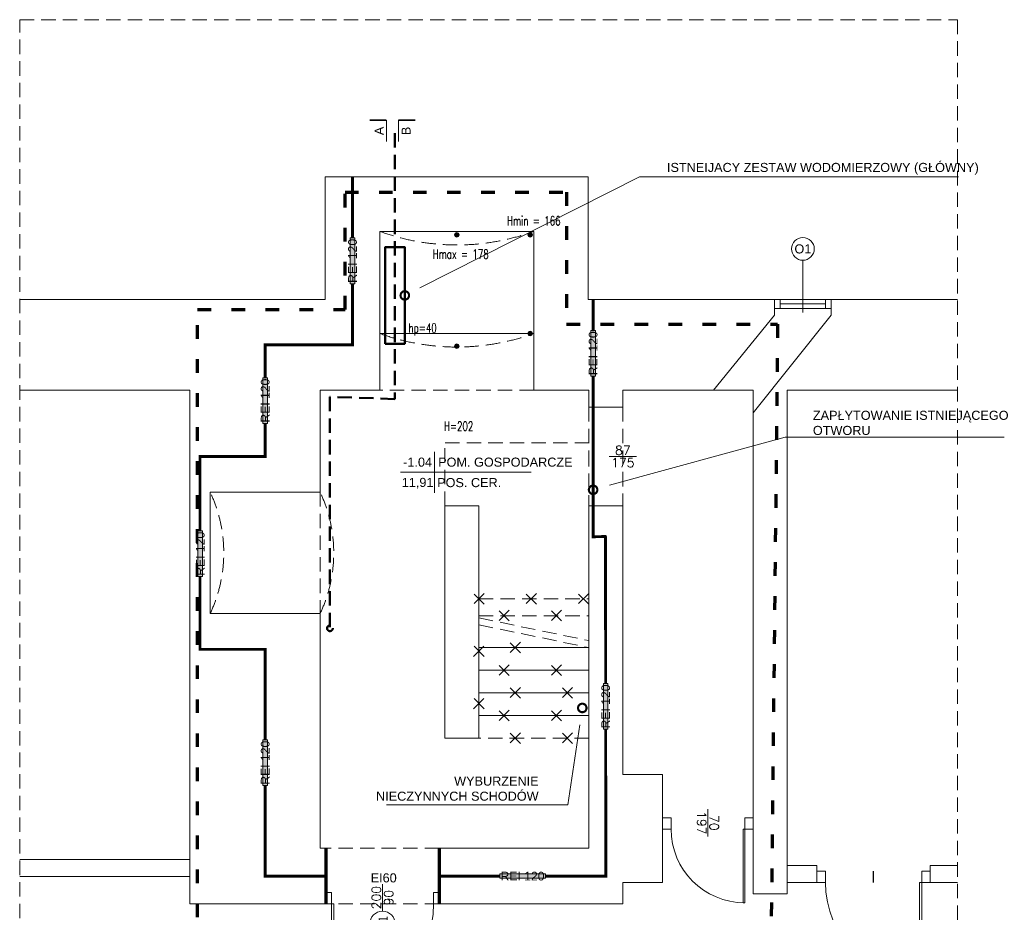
# Model space of a CAD drawing. Header units: millimetres. Extents: x 19422 to 119122, y -6876 to 97602.
# Tile 19 of 35: x 74115 to 82799, y 2999 to 10869. Entities that reach past the tile are written whole.
import ezdxf
from ezdxf import colors
from ezdxf.entities.mleader import LeaderData, LeaderLine
from ezdxf.enums import TextEntityAlignment as Align
from ezdxf.math import Vec2, Vec3

# ---------------------------------------------------------------- set-up
doc = ezdxf.new("R2010")
doc.units = ezdxf.units.MM
doc.linetypes.add('PT_IS_01_RZUT PIWNICY$0$DASHED', pattern=[19.05, 12.7, -6.35])
doc.linetypes.add('PT_IS_01_RZUT PIWNICY$0$ISO03W100', pattern=[30, 12, -18])
doc.layers.add('PT_IS_01_RZUT PIWNICY$0$!_NIEDRUKOWALNE', color=213, linetype='Continuous', lineweight=13, plot=False)
for name, color, linetype, lineweight, true_color in [('PT_IS_01_RZUT PIWNICY$0$0_ZAKRES_OPRACOWANIA', 7, 'PT_IS_01_RZUT PIWNICY$0$DASHED', 35, 0x01bfff), ('PT_IS_01_RZUT PIWNICY$0$A_WYBURZENIA', 7, 'PT_IS_01_RZUT PIWNICY$0$DASHED', 13, 0x838383), ('PT_IS_01_RZUT PIWNICY$0$IE_SYMBOLE', 7, 'Continuous', 13, 0xfe0000), ('PT_IS_01_RZUT PIWNICY$0$INW_DRZWI', 7, 'Continuous', 13, 0x838383), ('PT_IS_01_RZUT PIWNICY$0$INW_NIEWIDOCZNE', 7, 'PT_IS_01_RZUT PIWNICY$0$DASHED', 5, 0x838383), ('PT_IS_01_RZUT PIWNICY$0$INW_OKNA', 7, 'Continuous', 13, 0x838383), ('PT_IS_01_RZUT PIWNICY$0$INW_OPIS', 7, 'Continuous', 13, 0x838383), ('PT_IS_01_RZUT PIWNICY$0$INW_OPIS_STOLARKA_DRZWIOWA', 7, 'Continuous', 13, 0x838383), ('PT_IS_01_RZUT PIWNICY$0$INW_OPIS_STOLARKA_OKIENNA', 7, 'Continuous', 13, 0x838383), ('PT_IS_01_RZUT PIWNICY$0$INW_WIDOKOWE', 7, 'Continuous', 13, 0x838383), ('PT_IS_01_RZUT PIWNICY$0$INW_ŚCIANY  DZIAŁOWE', 7, 'Continuous', 20, 0x838383), ('PT_IS_01_RZUT PIWNICY$0$INW_ŚCIANY KONSTRUKCYJNE', 7, 'Continuous', 20, 0x838383), ('PT_IS_01_RZUT PIWNICY$0$PPOŻ_GRANICA STREFY', 7, 'Continuous', 15, 0xcc0403), ('PT_IS_01_RZUT PIWNICY$0$PPOŻ_KLASA ODPORNOŚCI', 7, 'Continuous', 15, 0xcc0403), ('PT_IS_01_RZUT PIWNICY$0$PPOŻ_OPIS', 7, 'Continuous', 15, 0xcc0403), ('PT_IS_01_RZUT PIWNICY$0$S_WODA', 7, 'PT_IS_01_RZUT PIWNICY$0$DASHED', 50, 0x577c8c)]:
    doc.layers.add(name, color=color, linetype=linetype, lineweight=lineweight, true_color=true_color)
for name, color, linetype, lineweight in [('PT_IS_01_RZUT PIWNICY$0$A_DRZWI', 3, 'Continuous', 13), ('PT_IS_01_RZUT PIWNICY$0$A_NIEWIDOCZNE', 166, 'PT_IS_01_RZUT PIWNICY$0$DASHED', 5), ('PT_IS_01_RZUT PIWNICY$0$A_OPIS', 241, 'Continuous', 13), ('PT_IS_01_RZUT PIWNICY$0$A_OPIS_STOLARKA_DRZWIOWA', 241, 'Continuous', 13), ('PT_IS_01_RZUT PIWNICY$0$A_OPIS_TABELKI POMIESZCZEŃ', 53, 'Continuous', 5), ('PT_IS_01_RZUT PIWNICY$0$A_ŚCIANY KONSTRUKCYJNE', 5, 'Continuous', 70), ('PT_IS_01_RZUT PIWNICY$0$X_WIPEOUT', 252, 'Continuous', 5), ('S_WODA', 160, 'Continuous', 40)]:
    doc.layers.add(name, color=color, linetype=linetype, lineweight=lineweight)
doc.styles.add('PT_IS_01_RZUT PIWNICY$0$100 ARIAL', font='arial.ttf', dxfattribs={"height": 16})
doc.styles.add('PT_IS_01_RZUT PIWNICY$0$100 ROMANS', font='ROMANS.shx', dxfattribs={"width": 0.7, "height": 16})
doc.styles.add('PT_IS_01_RZUT PIWNICY$0$50 ROMANS', font='ROMANS.shx', dxfattribs={"width": 0.7, "height": 8})
doc.styles.add('PT_IS_01_RZUT PIWNICY$0$ARIAL', font='arial.ttf')

# ---------------------------------------------------------------- blocks, each defined once
blk = doc.blocks.new('*U235')
for points in [[(-85, 0), (-83.11, 0), (-83.11, 85), (-85, 85)], [(-85, 0), (-92.5, 0), (-92.5, -10), (-85, -10)], [(7.5, 0), (0, 0), (0, -10), (7.5, -10)]]:
    blk.add_lwpolyline(points, close=True)
blk.add_arc((-85, 0), 85, 0, 90)
at = {"layer": 'Defpoints'}
blk.add_lwpolyline([(-42.5, 0), (-42.5, -10)], dxfattribs=at)
blk = doc.blocks.new('PT_IS_01_RZUT PIWNICY$0$_DotSmall')
at = {"color": 0, "linetype": 'ByBlock', "const_width": 0.5}
blk.add_lwpolyline([(-0.0625, 0, 1), (0.0625, 0, 1)], format="xyb", close=True, dxfattribs=at)
blk = doc.blocks.new('*U237')
for points in [[(-65, 0), (-63.56, 0), (-63.56, 65), (-65, 65)], [(-65, 0), (-72.5, 0), (-72.5, -10), (-65, -10)], [(7.5, 0), (0, 0), (0, -10), (7.5, -10)]]:
    blk.add_lwpolyline(points, close=True)
blk.add_arc((-65, 0), 65, 0, 90)
at = {"layer": 'PT_IS_01_RZUT PIWNICY$0$INW_OPIS_STOLARKA_DRZWIOWA'}
blk.add_lwpolyline([(-32.5, 6.5), (-32.5, -17.5)], dxfattribs=at)
at = {"layer": 'PT_IS_01_RZUT PIWNICY$0$INW_OPIS_STOLARKA_DRZWIOWA', "style": 'PT_IS_01_RZUT PIWNICY$0$100 ROMANS', "flags": 12}
for tag, p in [('SZER', (-38, -5.5)), ('WYS', (-27, -5.5))]:
    blk.add_attdef(tag, text='', height=8, rotation=90, dxfattribs=at).set_placement(p, align=Align.MIDDLE_CENTER)
blk = doc.blocks.new('*U238')
at = {"layer": 'PT_IS_01_RZUT PIWNICY$0$!_NIEDRUKOWALNE'}
for points in [[(-87, 5.6), (-87, 5.6), (-87, -5.6), (-87, -5.6)], [(0, 5.6), (0, 5.6), (0, -5.6), (0, -5.6)]]:
    blk.add_lwpolyline(points, close=True, dxfattribs=at)
at = {"layer": 'PT_IS_01_RZUT PIWNICY$0$INW_OPIS_STOLARKA_DRZWIOWA'}
blk.add_lwpolyline([(-43.5, 27), (-43.5, 3)], dxfattribs=at)
at = {"layer": 'PT_IS_01_RZUT PIWNICY$0$INW_OPIS_STOLARKA_DRZWIOWA', "style": 'PT_IS_01_RZUT PIWNICY$0$100 ROMANS', "flags": 12}
for tag, p in [('SZER', (-49, 15)), ('WYS', (-38, 15))]:
    blk.add_attdef(tag, text='', height=8, rotation=90, dxfattribs=at).set_placement(p, align=Align.MIDDLE_CENTER)
blk = doc.blocks.new('*U239')
for points in [[(-50, 4), (-45, 4), (-45, -4), (-50, -4), (-50, 4)], [(-5, 4), (-45, 4)], [(-5, 0), (-45, 0)], [(-5, 4), (0, 4), (0, -4), (-5, -4), (-5, 4)], [(-5, -4), (-45, -4)]]:
    blk.add_lwpolyline(points)
at = {"layer": 'PT_IS_01_RZUT PIWNICY$0$INW_OPIS_STOLARKA_OKIENNA'}
blk.add_line((-25, -7.47), (-25, 38.54), dxfattribs=at)
blk.add_circle((-25, 48.54), 10, dxfattribs=at)
at = {"layer": 'PT_IS_01_RZUT PIWNICY$0$INW_OPIS_STOLARKA_OKIENNA', "style": 'PT_IS_01_RZUT PIWNICY$0$100 ARIAL'}
blk.add_attdef('OZNACZENIE', text='', height=8, dxfattribs=at).set_placement((-25, 48.54), align=Align.MIDDLE_CENTER)
at = {"layer": 'PT_IS_01_RZUT PIWNICY$0$INW_OPIS_STOLARKA_OKIENNA', "style": 'PT_IS_01_RZUT PIWNICY$0$100 ROMANS'}
for tag, rotation, p in [('SZER', 90, (-32, 24.2)), ('WYS', 90, (-18, 24.2)), ('PARAPET', 360, (-24.58, -9.59))]:
    blk.add_attdef(tag, text='', height=8, rotation=rotation, dxfattribs=at).set_placement(p, align=Align.MIDDLE_CENTER)
blk = doc.blocks.new('*U240')
at = {"linetype": 'Continuous', "lineweight": 0}
for p, q in [((0, 36.1), (0, -36.1)), ((-60.2, 0), (170.2, 0))]:
    blk.add_line(p, q, dxfattribs=at)
at = {"style": 'PT_IS_01_RZUT PIWNICY$0$100 ARIAL'}
for tag, height, flags, p in [('KONDYGNACJA', 8, 13, (144.1, 129.7)), ('INNE', 8, 13, (144.1, 118)), ('NR', 16, 12, (-30.1, 10))]:
    blk.add_attdef(tag, text='', height=height, dxfattribs=dict(at, flags=flags)).set_placement(p, align=Align.CENTER)
at = {"style": 'PT_IS_01_RZUT PIWNICY$0$100 ARIAL', "flags": 12}
for tag, p in [('NAZW', (6.1, 10)), ('POS_001', (4.4, -26.1))]:
    blk.add_attdef(tag, p, '', height=16, dxfattribs=at)
at = {"color": 5, "style": 'PT_IS_01_RZUT PIWNICY$0$100 ARIAL', "flags": 12}
blk.add_attdef('DO_OBLICZEN', text='', height=16, dxfattribs=at).set_placement((-30.1, -25.8), align=Align.CENTER)
blk = doc.blocks.new('PT_IS_01_RZUT PIWNICY$0$_ZNACZNIK PRZEKROJU')
at = {"const_width": 3}
blk.add_lwpolyline([(0, 18.9), (-29.8, 18.9)], dxfattribs=at)
for points in [[(0, -18.9), (0, 18.9)], [(0, 18.9), (0, -18.9)]]:
    blk.add_lwpolyline(points)
at = {"style": 'PT_IS_01_RZUT PIWNICY$0$100 ARIAL'}
blk.add_attdef('PRZEKRÓJ', text='', height=16, rotation=90, dxfattribs=at).set_placement((0, 0), align=Align.BOTTOM_CENTER)
blk = doc.blocks.new('PT_IS_01_RZUT PIWNICY$0$_ZNACZNIK PRZEKROJU 2')
at = {"const_width": 3}
blk.add_lwpolyline([(0, 18.9), (29.8, 18.9)], dxfattribs=at)
for points in [[(0, -18.9), (0, 18.9)], [(0, 18.9), (0, -18.9)]]:
    blk.add_lwpolyline(points)
at = {"style": 'PT_IS_01_RZUT PIWNICY$0$100 ARIAL'}
blk.add_attdef('PRZEKRÓJ', text='', height=16, rotation=90, dxfattribs=at).set_placement((0, 0), align=Align.BOTTOM_CENTER)
blk = doc.blocks.new('PT_IS_01_RZUT PIWNICY$0$_KRZYŻYK')
at = {"linetype": 'ByBlock'}
for points in [[(4.74, 4.74), (-4.74, -4.74)], [(4.74, -4.74), (-4.74, 4.74)]]:
    blk.add_lwpolyline(points, dxfattribs=at)
blk = doc.blocks.new('*U242')
for points in [[(0, 0), (-2, 0), (-2, 90), (0, 90)], [(-90, 0), (-95, 0), (-95, -10), (-90, -10)], [(5, 0), (0, 0), (0, -10), (5, -10)]]:
    blk.add_lwpolyline(points, close=True)
blk.add_arc((0, 0), 90, 90, 180)
at = {"layer": 'PT_IS_01_RZUT PIWNICY$0$A_OPIS_STOLARKA_DRZWIOWA'}
blk.add_lwpolyline([(-45, 6.5), (-45, -17.5)], dxfattribs=at)
blk.add_circle((-45, 17.75), 11.25, dxfattribs=at)
at = {"layer": 'PT_IS_01_RZUT PIWNICY$0$A_OPIS_STOLARKA_DRZWIOWA', "style": 'PT_IS_01_RZUT PIWNICY$0$100 ARIAL'}
blk.add_attdef('SYMBOL', text='', height=8, rotation=270, dxfattribs=at).set_placement((-45.5, 17.75), align=Align.MIDDLE_CENTER)
blk.add_attdef('KIERUNEK', text='', height=5, rotation=270, dxfattribs=at).set_placement((-56.25, 17.75), align=Align.BOTTOM_CENTER)
at = {"layer": 'PT_IS_01_RZUT PIWNICY$0$A_OPIS_STOLARKA_DRZWIOWA', "style": 'PT_IS_01_RZUT PIWNICY$0$100 ROMANS', "flags": 12}
for tag, p in [('SZER', (-50.5, -5.5)), ('WYS', (-39.5, -5.5))]:
    blk.add_attdef(tag, text='', height=8, rotation=90, dxfattribs=at).set_placement(p, align=Align.MIDDLE_CENTER)
at = {"layer": 'PT_IS_01_RZUT PIWNICY$0$A_OPIS_STOLARKA_DRZWIOWA', "style": 'PT_IS_01_RZUT PIWNICY$0$100 ARIAL'}
blk.add_attdef('KLASA', text='', height=8, dxfattribs=at).set_placement((-46.03, -22.95), align=Align.MIDDLE_CENTER)
blk = doc.blocks.new('PT_IS_01_RZUT PIWNICY$0$_KLASA_ODPORN')
blk.add_wipeout([(-42, -4.1), (42, -4.1), (42, 4.2), (-42, 4.2)])
at = {"layer": 'PT_IS_01_RZUT PIWNICY$0$X_WIPEOUT', "true_color": 0xffffff}
blk.add_hatch(color=7, dxfattribs=at).paths.add_polyline_path([(42, 4.2), (42, -4.1), (-42, -4.1), (-42, 4.2)])
at = {"layer": 'PT_IS_01_RZUT PIWNICY$0$X_WIPEOUT', "color": 7, "true_color": 0xffffff}
blk.add_lwpolyline([(42, 4.2), (42, -4.1), (-42, -4.1), (-42, 4.2)], close=True, dxfattribs=at)
at = {"style": 'PT_IS_01_RZUT PIWNICY$0$100 ARIAL'}
blk.add_attdef('ODP_POŻ', text='', height=16, dxfattribs=at).set_placement((0, 0), align=Align.MIDDLE_CENTER)
blk = doc.blocks.new('PT_IS_01_RZUT PIWNICY')
at = {"layer": 'PT_IS_01_RZUT PIWNICY$0$INW_OPIS'}
for points in [[(3955.07, 1273.22, 1), (3951.1, 1273.22, 1)], [(4019.81, 1273.22, 1), (4015.84, 1273.22, 1)], [(4019.81, 1186.25, 1), (4015.84, 1186.25, 1)], [(3955.07, 1174.97, 1), (3951.1, 1174.97, 1)]]:
    blk.add_hatch(color=256, dxfattribs=at).paths.add_polyline_path(points)
at = {"layer": 'PT_IS_01_RZUT PIWNICY$0$!_NIEDRUKOWALNE'}
blk.add_line((3743.59, 1046.25), (3735.59, 1046.25), dxfattribs=at)
blk.add_lwpolyline([(3735.59, 1041.25), (3735.59, 1046.25)], dxfattribs=at)
at = {"layer": 'PT_IS_01_RZUT PIWNICY$0$0_ZAKRES_OPRACOWANIA', "linetype": 'PT_IS_01_RZUT PIWNICY$0$ISO03W100', "lineweight": 70}
blk.add_lwpolyline([(3724.46, 551.59), (3724.46, 1207.41), (3854.52, 1207.41), (3854.52, 1310.89), (4049.91, 1310.89), (4049.91, 1194.47), (4236.11, 1194.47), (4229.22, 551.59), (3724.46, 551.59)], dxfattribs=at)
at = {"layer": 'PT_IS_01_RZUT PIWNICY$0$A_NIEWIDOCZNE'}
for p, q in [((3937.59, 732.25), (3837.59, 732.25)), ((3937.59, 683.25), (3837.59, 683.25))]:
    blk.add_line(p, q, dxfattribs=at)
at = {"layer": 'PT_IS_01_RZUT PIWNICY$0$A_WYBURZENIA'}
for p, q in [((3972.59, 952.25), (4069.59, 952.25)), ((3972.59, 937.25), (4069.59, 937.25)), ((3972.59, 935.37), (4069.59, 915.37)), ((3972.59, 929.25), (4069.59, 909.25))]:
    blk.add_line(p, q, dxfattribs=at)
blk.add_lwpolyline([(4069.59, 909.25), (3972.59, 909.25), (3972.59, 929.25)], dxfattribs=at)
for points in [[(3972.59, 909.25), (4069.59, 909.25), (4069.59, 889.25), (3972.59, 889.25)], [(3972.59, 889.25), (4069.59, 889.25), (4069.59, 869.25), (3972.59, 869.25)], [(3972.59, 869.25), (4069.59, 869.25), (4069.59, 849.25), (3972.59, 849.25)], [(3972.59, 849.25), (4069.59, 849.25), (4069.59, 829.25), (3972.59, 829.25)]]:
    blk.add_lwpolyline(points, close=True, dxfattribs=at)
at = {"layer": 'PT_IS_01_RZUT PIWNICY$0$A_ŚCIANY KONSTRUKCYJNE'}
for p, q in [((3837.59, 732.25), (3837.59, 683.25)), ((3937.59, 732.25), (3937.59, 683.25))]:
    blk.add_line(p, q, dxfattribs=at)
at = {"layer": 'PT_IS_01_RZUT PIWNICY$0$INW_NIEWIDOCZNE'}
for p, q in [((4021.09, 1136.25), (3885.09, 1136.25)), ((4069.59, 1121.25), (4069.59, 1081.75)), ((4099.59, 1121.25), (4099.59, 1034.25)), ((3942.59, 1034.25), (3942.59, 1089.74)), ((4069.78, 1089.74), (3942.78, 1089.74)), ((4069.59, 1081.75), (4069.59, 1034.25)), ((3832.59, 1046.25), (3832.59, 939.25))]:
    blk.add_line(p, q, dxfattribs=at)
for centre, radius, start, end in [((3953.09, 1462.91), 198.67, 249.98404, 290.01596), ((3953.09, 1372.91), 198.67, 249.98404, 290.01596), ((3622.32, 992.75), 125.26, 334.7157, 25.2843), ((3719.32, 992.75), 125.26, 334.7157, 25.2843)]:
    blk.add_arc(centre, radius, start, end, dxfattribs=at)
at = {"layer": 'PT_IS_01_RZUT PIWNICY$0$INW_OPIS'}
for centre in [(3953.09, 1273.22), (4017.83, 1273.22), (4017.83, 1186.25), (3953.09, 1174.97)]:
    blk.add_circle(centre, 1.98, dxfattribs=at)
at = {"layer": 'PT_IS_01_RZUT PIWNICY$0$INW_WIDOKOWE'}
for p, q in [((4021.09, 1186.25), (3885.09, 1186.25)), ((4179.59, 1136.25), (4214.59, 1136.25)), ((4214.59, 1136.25), (4214.59, 1116.25))]:
    blk.add_line(p, q, dxfattribs=at)
at = {"layer": 'PT_IS_01_RZUT PIWNICY$0$INW_ŚCIANY  DZIAŁOWE'}
for points in [[(3567.59, 722.25), (3717.59, 722.25), (3717.59, 707.25), (3567.59, 707.25)], [(4244.59, 717.2), (4270.73, 717.2), (4270.73, 702.2), (4244.59, 702.2)], [(4394.59, 717.2), (4370.73, 717.2), (4370.73, 702.2), (4394.59, 702.2)]]:
    blk.add_lwpolyline(points, dxfattribs=at)
at = {"layer": 'PT_IS_01_RZUT PIWNICY$0$INW_ŚCIANY KONSTRUKCYJNE'}
for points in [[(3567.59, 1216.25), (3837.09, 1216.25), (3837.09, 1324.25), (4069.09, 1324.25), (4069.09, 1216.25), (4233.39, 1216.25), (4233.39, 1202.34), (4179.59, 1136.25)], [(3837.59, 732.25), (3832.59, 732.25), (3832.59, 939.25), (3735.59, 939.25), (3735.59, 1046.25), (3832.59, 1046.25), (3832.59, 1136.25), (3885.09, 1136.25), (3885.09, 1276.25), (4021.09, 1276.25), (4021.09, 1136.25), (4069.59, 1136.25), (4069.59, 1121.25), (4099.59, 1121.25), (4099.59, 1136.25), (4179.59, 1136.25)], [(4214.59, 1116.25), (4283.39, 1202.34), (4283.39, 1216.25), (4394.59, 1216.25)], [(4214.59, 1116.25), (4214.59, 692.2), (4244.59, 692.2), (4244.59, 1136.25), (4394.59, 1136.25)], [(3937.59, 683.25), (4099.59, 683.25), (4099.59, 702.2), (4134.59, 702.2), (4134.59, 797.2), (4099.59, 797.2), (4099.59, 1034.25), (4069.59, 1034.25), (4069.59, 732.25), (3937.59, 732.25)], [(3942.59, 1034.25), (3942.59, 829.25), (3972.59, 829.25), (3972.59, 1034.25), (3942.59, 1034.25)]]:
    blk.add_lwpolyline(points, dxfattribs=at)
at = {"layer": 'PT_IS_01_RZUT PIWNICY$0$PPOŻ_GRANICA STREFY', "linetype": 'PT_IS_01_RZUT PIWNICY$0$ISO03W100', "ltscale": 0.5, "const_width": 2.5}
for points in [[(3837.59, 707.75), (3784.09, 707.75), (3784.09, 907.75), (3726.59, 907.75), (3726.59, 1077.75), (3784.09, 1077.75), (3784.09, 1176.25), (3861.09, 1176.25), (3861.09, 1324.25)], [(4073.34, 1216.25), (4073.34, 1121.25), (4073.34, 1006.91), (4084.09, 1007.22), (4084.25, 1006.91), (4084.59, 707.75), (3937.59, 707.75)]]:
    blk.add_lwpolyline(points, dxfattribs=at)
at = {"layer": 'PT_IS_01_RZUT PIWNICY$0$S_WODA'}
blk.add_lwpolyline([(3898.6, 1362.82), (3898.6, 1128.4), (3841.21, 1130.4), (3841.21, 926.28)], dxfattribs=at)
at = {"layer": 'PT_IS_01_RZUT PIWNICY$0$S_WODA', "linetype": 'Continuous'}
blk.add_lwpolyline([(3889.96, 1177.18), (3907.25, 1177.18), (3907.25, 1262.37), (3889.96, 1262.37)], close=True, dxfattribs=at)
at = {"layer": 'PT_IS_01_RZUT PIWNICY$0$S_WODA'}
blk.add_circle((3841.21, 926.28), 2.5, dxfattribs=at)
at = {"layer": 'PT_IS_01_RZUT PIWNICY$0$A_DRZWI'}
ref = blk.add_blockref('*U242', (3842.59, 683.25), dxfattribs=dict(at, rotation=180))
ref.add_attrib('SZER', '90', dxfattribs={"layer": 'PT_IS_01_RZUT PIWNICY$0$A_OPIS_STOLARKA_DRZWIOWA', "height": 8, "rotation": 90, "style": 'PT_IS_01_RZUT PIWNICY$0$100 ROMANS'}).set_placement((3893.09, 688.75), align=Align.MIDDLE_CENTER)
ref.add_attrib('WYS', '200', dxfattribs={"layer": 'PT_IS_01_RZUT PIWNICY$0$A_OPIS_STOLARKA_DRZWIOWA', "height": 8, "rotation": 90, "style": 'PT_IS_01_RZUT PIWNICY$0$100 ROMANS'}).set_placement((3882.09, 688.75), align=Align.MIDDLE_CENTER)
ref.add_attrib('KLASA', 'EI60', dxfattribs={"layer": 'PT_IS_01_RZUT PIWNICY$0$PPOŻ_OPIS', "height": 8, "style": 'PT_IS_01_RZUT PIWNICY$0$100 ARIAL'}).set_placement((3888.62, 706.19), align=Align.MIDDLE_CENTER)
ref.add_attrib('SYMBOL', 'D1', dxfattribs={"layer": 'PT_IS_01_RZUT PIWNICY$0$A_OPIS_STOLARKA_DRZWIOWA', "height": 8, "rotation": 90, "style": 'PT_IS_01_RZUT PIWNICY$0$100 ARIAL'}).set_placement((3888.09, 665.5), align=Align.MIDDLE_CENTER)
at = {"layer": 'PT_IS_01_RZUT PIWNICY$0$A_OPIS_TABELKI POMIESZCZEŃ'}
ref = blk.add_blockref('*U240', (3933.59, 1063.78), dxfattribs=dict(at, xscale=0.5, yscale=0.5, zscale=0.5))
ref.add_attrib('NR', '-1.04', dxfattribs={"layer": '0', "height": 8, "style": 'PT_IS_01_RZUT PIWNICY$0$100 ARIAL'}).set_placement((3918.55, 1068.77), align=Align.CENTER)
ref.add_attrib('NAZW', 'POM. GOSPODARCZE', (3936.66, 1068.77), dxfattribs={"layer": '0', "height": 8, "style": 'PT_IS_01_RZUT PIWNICY$0$100 ARIAL'})
ref.add_attrib('POS_001', 'POS. CER.', (3935.78, 1050.73), dxfattribs={"layer": '0', "height": 8, "style": 'PT_IS_01_RZUT PIWNICY$0$100 ARIAL'})
ref.add_attrib('DO_OBLICZEN', '11,91', dxfattribs={"layer": '0', "height": 8, "style": 'PT_IS_01_RZUT PIWNICY$0$100 ARIAL'}).set_placement((3918.55, 1050.88), align=Align.CENTER)
at = {"layer": 'PT_IS_01_RZUT PIWNICY$0$A_WYBURZENIA'}
for p in [(3972.59, 952.25), (4064.72, 952.25)]:
    blk.add_blockref('PT_IS_01_RZUT PIWNICY$0$_KRZYŻYK', p, dxfattribs=at)
for p, rotation in [((4018.65, 952.25), 360), ((3994.7, 937.46), 360), ((4040.76, 937.46), 360), ((4004.42, 909.25), 360), ((3972.59, 906.18), 270), ((3994.7, 889.25), 360), ((4040.76, 889.25), 360), ((4004.42, 869.44), 360), ((4050.49, 869.44), 360), ((3972.59, 860.11), 270), ((3994.7, 849.25), 360), ((4040.76, 849.25), 360), ((4004.42, 829.44), 360), ((4050.49, 829.44), 360)]:
    blk.add_blockref('PT_IS_01_RZUT PIWNICY$0$_KRZYŻYK', p, dxfattribs=dict(at, rotation=rotation))
at = {"layer": 'PT_IS_01_RZUT PIWNICY$0$INW_DRZWI'}
ref = blk.add_blockref('*U237', (4142.09, 749.25), dxfattribs=dict(at, rotation=180))
ref.add_attrib('SZER', '70', dxfattribs={"layer": 'PT_IS_01_RZUT PIWNICY$0$INW_OPIS_STOLARKA_DRZWIOWA', "height": 8, "rotation": 270, "style": 'PT_IS_01_RZUT PIWNICY$0$100 ROMANS'}).set_placement((4180.09, 754.75), align=Align.MIDDLE_CENTER)
ref.add_attrib('WYS', '197', dxfattribs={"layer": 'PT_IS_01_RZUT PIWNICY$0$INW_OPIS_STOLARKA_DRZWIOWA', "height": 8, "rotation": 270, "style": 'PT_IS_01_RZUT PIWNICY$0$100 ROMANS'}).set_placement((4169.09, 754.75), align=Align.MIDDLE_CENTER)
at = {"layer": 'PT_IS_01_RZUT PIWNICY$0$INW_DRZWI', "rotation": 180}
blk.add_blockref('*U235', (4278.23, 702.2), dxfattribs=at)
at = {"layer": 'PT_IS_01_RZUT PIWNICY$0$INW_OKNA'}
ref = blk.add_blockref('*U239', (4283.39, 1212.25), dxfattribs=at)
ref.add_attrib('OZNACZENIE', 'O1', dxfattribs={"layer": 'PT_IS_01_RZUT PIWNICY$0$INW_OPIS_STOLARKA_OKIENNA', "height": 8, "style": 'PT_IS_01_RZUT PIWNICY$0$100 ARIAL'}).set_placement((4258.39, 1260.78), align=Align.MIDDLE_CENTER)
at = {"layer": 'PT_IS_01_RZUT PIWNICY$0$INW_OPIS', "xscale": 0.5, "yscale": 0.5, "zscale": 0.5}
blk.add_blockref('PT_IS_01_RZUT PIWNICY$0$_ZNACZNIK PRZEKROJU', (3891.05, 1364.82), dxfattribs=at).add_auto_attribs({'PRZEKRÓJ': 'A'})
at = {"layer": 'PT_IS_01_RZUT PIWNICY$0$INW_OPIS'}
ref = blk.add_blockref('PT_IS_01_RZUT PIWNICY$0$_ZNACZNIK PRZEKROJU 2', (3901.68, 1364.82), dxfattribs=dict(at, xscale=0.5, yscale=0.5, zscale=0.5))
ref.add_attrib('PRZEKRÓJ', 'B', dxfattribs={"layer": '0', "height": 8, "rotation": 90, "style": 'PT_IS_01_RZUT PIWNICY$0$100 ARIAL'}).set_placement((3914.77, 1364.82), align=Align.BOTTOM_CENTER)
ref = blk.add_blockref('*U238', (4084.59, 1034.25), dxfattribs=dict(at, rotation=270))
ref.add_attrib('WYS', '175', dxfattribs={"layer": 'PT_IS_01_RZUT PIWNICY$0$INW_OPIS_STOLARKA_DRZWIOWA', "height": 8, "style": 'PT_IS_01_RZUT PIWNICY$0$100 ROMANS'}).set_placement((4099.59, 1072.25), align=Align.MIDDLE_CENTER)
ref.add_attrib('SZER', '87', dxfattribs={"layer": 'PT_IS_01_RZUT PIWNICY$0$INW_OPIS_STOLARKA_DRZWIOWA', "height": 8, "style": 'PT_IS_01_RZUT PIWNICY$0$100 ROMANS'}).set_placement((4099.59, 1083.25), align=Align.MIDDLE_CENTER)
at = {"layer": 'PT_IS_01_RZUT PIWNICY$0$IE_SYMBOLE', "style": 'PT_IS_01_RZUT PIWNICY$0$ARIAL', "flags": 12}
for tag, p in [('PIR', (6294.74, 6824.61)), ('O', (6258.04, 6679.36, 0)), ('KE', (6258.57, 6606.37))]:
    blk.add_attdef(tag, text='', height=15.08, dxfattribs=at).set_placement(p, align=Align.CENTER)
at = {"layer": 'PT_IS_01_RZUT PIWNICY$0$INW_OPIS', "char_height": 8, "width": 233.6062, "attachment_point": 1, "line_spacing_factor": 0.625, "style": 'PT_IS_01_RZUT PIWNICY$0$50 ROMANS'}
for s, insert in [('Hmin = 166', (3997.35, 1289.53)), ('Hmax = 178', (3931.8, 1260.17)), ('hp=40', (3910.47, 1195.13)), ('H=202', (3941.76, 1108.47))]:
    blk.add_mtext(s, dxfattribs=dict(at, insert=insert))
at = {"layer": 'PT_IS_01_RZUT PIWNICY$0$A_OPIS'}
ml = blk.add_multileader_mtext('Standard', dxfattribs=at)
ml.set_content('ISTNEIJACY ZESTAW WODOMIERZOWY (GŁÓWNY)', color=256, style='PT_IS_01_RZUT PIWNICY$0$100 ARIAL')
ml.set_leader_properties(color=256, linetype='ByLayer', lineweight=-1)
ml.set_arrow_properties(name='PT_IS_01_RZUT PIWNICY$0$_DotSmall')
ml.build(insert=Vec2(0, 0))
ml.multileader.update_dxf_attribs({"text_left_attachment_type": 5, "text_right_attachment_type": 5, "text_top_attachment_type": 0, "text_bottom_attachment_type": 0, "dogleg_length": 0.5, "arrow_head_size": 15})
ctx = ml.context
ctx.base_point, ctx.char_height, ctx.arrow_head_size, ctx.landing_gap_size, ctx.plane_origin = Vec3(4133.48, 1324.25), 8, 15, 5, Vec3(3907.25, 1219.78)
ctx.left_attachment, ctx.right_attachment = 5, 5
notes = []
notes.append((ctx, [(0, (1, 1, 0), (4114.12, 1324.25), (1, 0), 19.35, [(0, [(3907.25, 1219.78), (4114.12, 1324.25)], 256, [])])]))
ctx.mtext.insert, ctx.mtext.flow_direction = Vec3(4138.48, 1336.62), 5
ml = blk.add_multileader_mtext('Standard', dxfattribs=at)
ml.set_content('ZAPŁYTOWANIE ISTNIEJĄCEGO\\POTWORU', color=256, style='PT_IS_01_RZUT PIWNICY$0$100 ARIAL')
ml.set_leader_properties(color=256, linetype='ByLayer', lineweight=-1)
ml.set_arrow_properties(name='PT_IS_01_RZUT PIWNICY$0$_DotSmall')
ml.build(insert=Vec2(0, 0))
ml.multileader.update_dxf_attribs({"text_left_attachment_type": 5, "text_right_attachment_type": 5, "text_top_attachment_type": 0, "text_bottom_attachment_type": 0, "dogleg_length": 0.5, "arrow_head_size": 15})
ctx = ml.context
ctx.base_point, ctx.char_height, ctx.arrow_head_size, ctx.landing_gap_size, ctx.plane_origin = Vec3(4281.03, 1094.86), 8, 15, 5, Vec3(4073.34, 1070.55)
ctx.left_attachment, ctx.right_attachment = 5, 5
notes.append((ctx, [(0, (1, 1, 0), (4242.82, 1094.86), (1, 0), 19.35, [(0, [(4073.34, 1048.39), (4242.82, 1094.86)], 256, [])])]))
ctx.mtext.insert, ctx.mtext.flow_direction = Vec3(4267.18, 1118.06), 5
ml = blk.add_multileader_mtext('Standard', dxfattribs=at)
ml.set_content('WYBURZENIE \\PNIECZYNNYCH SCHODÓW ', color=256, style='PT_IS_01_RZUT PIWNICY$0$100 ARIAL')
ml.set_leader_properties(color=256, linetype='ByLayer', lineweight=-1)
ml.set_arrow_properties(name='PT_IS_01_RZUT PIWNICY$0$_DotSmall')
ml.build(insert=Vec2(0, 0))
ml.multileader.update_dxf_attribs({"text_left_attachment_type": 5, "text_right_attachment_type": 5, "text_top_attachment_type": 0, "text_bottom_attachment_type": 0, "dogleg_length": 20.68, "arrow_head_size": 15})
ctx = ml.context
ctx.base_point, ctx.char_height, ctx.arrow_head_size, ctx.landing_gap_size, ctx.plane_origin, ctx.plane_x_axis = Vec3(4030.28, 770.6), 8, 15, 5, Vec3(4148.61, 857.87), Vec3(-1, 0)
ctx.left_attachment, ctx.right_attachment, ctx.text_align_type = 5, 5, 2
notes.append((ctx, [(0, (1, 1, 0), (4050.96, 770.6), (-1, 0), 20.68, [(0, [(4063.8, 856.01)], 256, [])])]))
ctx.mtext.insert, ctx.mtext.alignment, ctx.mtext.flow_direction = Vec3(4025.28, 795.55), 3, 5
for ctx, leaders in notes:
    for number, flags, end, landing, length, lines in leaders:
        leader = LeaderData()
        leader.index, (leader.has_last_leader_line, leader.has_dogleg_vector, leader.attachment_direction) = number, flags
        leader.last_leader_point, leader.dogleg_vector, leader.dogleg_length = Vec3(end), Vec3(landing), length
        for number, points, colour, breaks in lines:
            line = LeaderLine()
            line.index, line.vertices, line.color, line.breaks = number, Vec3.list(points), colors.encode_raw_color(colour), breaks
            leader.lines.append(line)
        ctx.leaders.append(leader)
at = {"layer": 'PT_IS_01_RZUT PIWNICY$0$PPOŻ_KLASA ODPORNOŚCI'}
ref = blk.add_blockref('PT_IS_01_RZUT PIWNICY$0$_KLASA_ODPORN', (3861.11, 1250.25), dxfattribs=dict(at, xscale=0.48, yscale=0.48, zscale=0.48, rotation=89.99999999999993))
ref.add_attrib('ODP_POŻ', 'REI 120', dxfattribs={"layer": 'PT_IS_01_RZUT PIWNICY$0$PPOŻ_GRANICA STREFY', "height": 7.68, "rotation": 90, "style": 'PT_IS_01_RZUT PIWNICY$0$100 ARIAL'}).set_placement((3861.11, 1250.25), align=Align.MIDDLE_CENTER)
ref = blk.add_blockref('PT_IS_01_RZUT PIWNICY$0$_KLASA_ODPORN', (4073.34, 1168.75), dxfattribs=dict(at, xscale=0.48, yscale=0.48, zscale=0.48, rotation=89.99999999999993))
ref.add_attrib('ODP_POŻ', 'REI 120', dxfattribs={"layer": 'PT_IS_01_RZUT PIWNICY$0$PPOŻ_GRANICA STREFY', "height": 7.68, "rotation": 90, "style": 'PT_IS_01_RZUT PIWNICY$0$100 ARIAL'}).set_placement((4073.34, 1168.75), align=Align.MIDDLE_CENTER)
ref = blk.add_blockref('PT_IS_01_RZUT PIWNICY$0$_KLASA_ODPORN', (3784.11, 1127), dxfattribs=dict(at, xscale=0.48, yscale=0.48, zscale=0.48, rotation=89.99999999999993))
ref.add_attrib('ODP_POŻ', 'REI 120', dxfattribs={"layer": 'PT_IS_01_RZUT PIWNICY$0$PPOŻ_GRANICA STREFY', "height": 7.68, "rotation": 90, "style": 'PT_IS_01_RZUT PIWNICY$0$100 ARIAL'}).set_placement((3784.11, 1127), align=Align.MIDDLE_CENTER)
ref = blk.add_blockref('PT_IS_01_RZUT PIWNICY$0$_KLASA_ODPORN', (3726.83, 991.95), dxfattribs=dict(at, xscale=0.48, yscale=0.48, zscale=0.48, rotation=89.99999999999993))
ref.add_attrib('ODP_POŻ', 'REI 120', dxfattribs={"layer": 'PT_IS_01_RZUT PIWNICY$0$PPOŻ_GRANICA STREFY', "height": 7.68, "rotation": 90, "style": 'PT_IS_01_RZUT PIWNICY$0$100 ARIAL'}).set_placement((3726.83, 991.95), align=Align.MIDDLE_CENTER)
ref = blk.add_blockref('PT_IS_01_RZUT PIWNICY$0$_KLASA_ODPORN', (4084.42, 857.33), dxfattribs=dict(at, xscale=0.48, yscale=0.48, zscale=0.48, rotation=89.99999999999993))
ref.add_attrib('ODP_POŻ', 'REI 120', dxfattribs={"layer": 'PT_IS_01_RZUT PIWNICY$0$PPOŻ_GRANICA STREFY', "height": 7.68, "rotation": 90, "style": 'PT_IS_01_RZUT PIWNICY$0$100 ARIAL'}).set_placement((4084.42, 857.33), align=Align.MIDDLE_CENTER)
ref = blk.add_blockref('PT_IS_01_RZUT PIWNICY$0$_KLASA_ODPORN', (3784.11, 807.75), dxfattribs=dict(at, xscale=0.48, yscale=0.48, zscale=0.48, rotation=89.99999999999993))
ref.add_attrib('ODP_POŻ', 'REI 120', dxfattribs={"layer": 'PT_IS_01_RZUT PIWNICY$0$PPOŻ_GRANICA STREFY', "height": 7.68, "rotation": 90, "style": 'PT_IS_01_RZUT PIWNICY$0$100 ARIAL'}).set_placement((3784.11, 807.75), align=Align.MIDDLE_CENTER)
ref = blk.add_blockref('PT_IS_01_RZUT PIWNICY$0$_KLASA_ODPORN', (4011.09, 707.75), dxfattribs=dict(at, xscale=0.48, yscale=0.48, zscale=0.48, rotation=359.9999999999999))
ref.add_attrib('ODP_POŻ', 'REI 120', dxfattribs={"layer": 'PT_IS_01_RZUT PIWNICY$0$PPOŻ_GRANICA STREFY', "height": 7.68, "style": 'PT_IS_01_RZUT PIWNICY$0$100 ARIAL'}).set_placement((4011.09, 707.75), align=Align.MIDDLE_CENTER)
at = {"layer": 'PT_IS_01_RZUT PIWNICY$0$A_NIEWIDOCZNE'}
blk.add_lwpolyline([(3567.59, 1462.89), (4394.59, 1462.89), (4394.59, 270.54), (3567.59, 270.54)], close=True, dxfattribs=at)
at = {"layer": 'PT_IS_01_RZUT PIWNICY$0$INW_ŚCIANY KONSTRUKCYJNE'}
blk.add_lwpolyline([(3567.59, 1136.25), (3717.59, 1136.25), (3717.59, 683.25), (3837.59, 683.25)], dxfattribs=at)

msp = doc.modelspace()

# ---------------------------------------------------------------- block references
at = {"layer": 'S_WODA', "xscale": 10, "yscale": 10, "zscale": 10}
msp.add_blockref('PT_IS_01_RZUT PIWNICY', (38438.7, -3759.7), dxfattribs=at)

doc.saveas('drawing.dxf')
